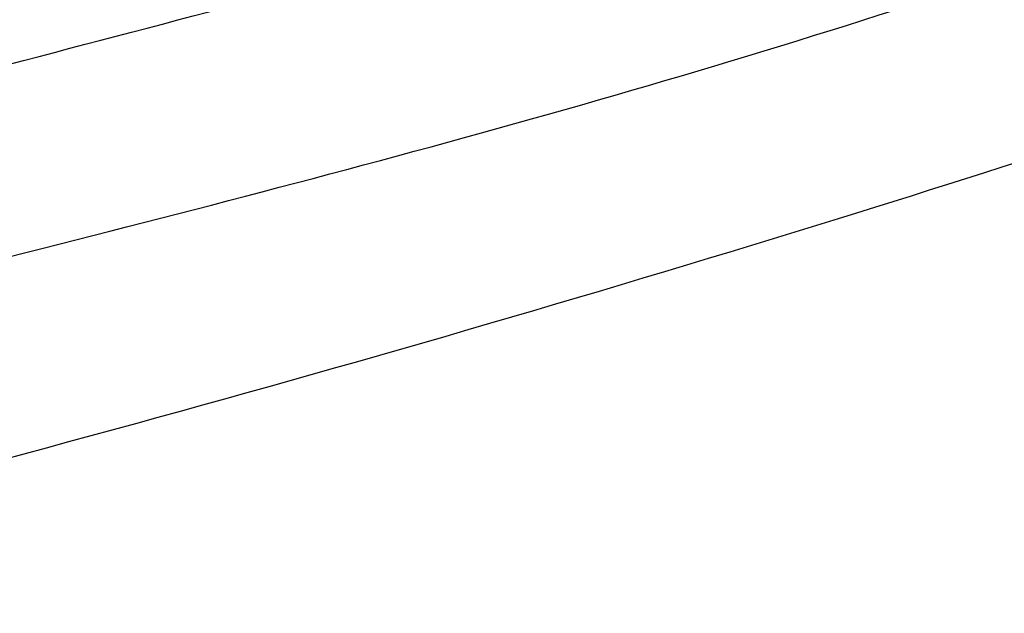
# Model space of a CAD drawing. Header units: millimetres. Extents: x -0.66 to 0.91, y -0.4 to 0.64.
# Tile 191 of 241: x 0.7277 to 0.73915, y 0.16424 to 0.17115. Entities that reach past the tile are written whole.
import ezdxf

# ---------------------------------------------------------------- set-up
doc = ezdxf.new("R2010")
doc.units = ezdxf.units.MM
doc.layers.add('FORMAT', color=7, linetype='Continuous')

msp = doc.modelspace()

# ---------------------------------------------------------------- linework, layer by layer
at = {"layer": 'FORMAT', "color": 7, "linetype": 'Continuous', "lineweight": 25}
for points, knots in [([(0.7266709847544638, 0.170394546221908), (0.7305027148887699, 0.1713911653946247), (0.7381670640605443, 0.1733846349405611), (0.7452030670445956, 0.1762262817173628), (0.7487214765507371, 0.1776472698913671)], [0, 0, 0, 0, 0.4999420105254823, 1, 1, 1, 1]), ([(0.7255837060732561, 0.1678867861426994), (0.7298087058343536, 0.1689491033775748), (0.7382604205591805, 0.1710741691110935), (0.7459759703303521, 0.1742099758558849), (0.7498345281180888, 0.1757781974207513)], [0, 0, 0, 0, 0.4998985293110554, 1, 1, 1, 1]), ([(0.7505330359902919, 0.1732652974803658), (0.7461396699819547, 0.1717519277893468), (0.7391478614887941, 0.1693434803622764), (0.7290858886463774, 0.1664113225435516), (0.7234757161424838, 0.1649655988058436), (0.7206684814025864, 0.1642421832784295)], [0, 0, 0, 0, 0.4579173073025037, 0.7287510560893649, 1, 1, 1, 1])]:
    msp.add_open_spline(points, degree=3, knots=knots, dxfattribs=at)

doc.saveas('drawing.dxf')
